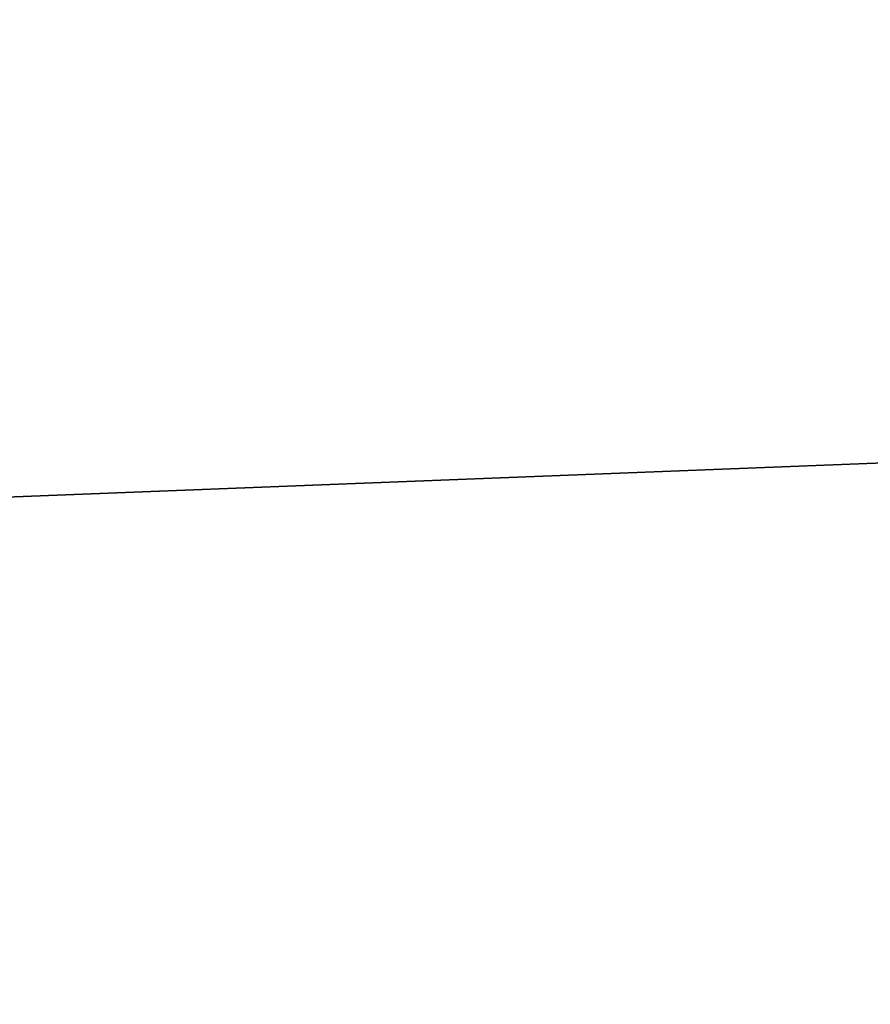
# Model space of a CAD drawing. Header units: millimetres. Extents: x -25 to 235, y -115 to 136.
# Tile 209 of 256: x 2.5454 to 2.5602, y 106.4764 to 106.4936. Entities that reach past the tile are written whole.
import ezdxf

# ---------------------------------------------------------------- set-up
doc = ezdxf.new("R2010")
doc.units = ezdxf.units.MM
doc.header["$LTSCALE"] = 81.481481
for name, color, linetype in [('144', 7, 'CONTINUOUS'), ('159', 7, 'CONTINUOUS'), ('201', 7, 'CONTINUOUS'), ('226', 7, 'CONTINUOUS'), ('245', 7, 'CONTINUOUS'), ('247', 7, 'CONTINUOUS'), ('64', 7, 'CONTINUOUS')]:
    doc.layers.add(name, color=color, linetype=linetype)

msp = doc.modelspace()

# ---------------------------------------------------------------- linework, layer by layer
at = {"layer": '144', "linetype": 'CONTINUOUS'}
for points in [[(2.356081, 106.477899, 1.556698), (2.745804, 106.493121, 1.28744), (2.71666, 106.58878, 1.287644), (2.356081, 106.477899, 1.556698)], [(2.385292, 106.382261, 1.556513), (2.745804, 106.493121, 1.28744), (2.356081, 106.477899, 1.556698), (2.385292, 106.382261, 1.556513)]]:
    msp.add_3dface(points, dxfattribs=at)
at = {"layer": '159', "linetype": 'CONTINUOUS'}
msp.add_3dface([(2.391163, 106.483031, -3.018483), (3.202657, 106.626562, -3.018), (3.17342, 106.722191, -3.018483), (2.391163, 106.483031, -3.018483)], dxfattribs=at)
at = {"layer": '201', "linetype": 'CONTINUOUS'}
msp.add_3dface([(2.557575, 106.420984, 4.37), (2.528339, 106.516612, 4.370699), (2.535893, 106.5165, 4.690303), (2.557575, 106.420984, 4.37)], dxfattribs=at)
at = {"layer": '226', "linetype": 'CONTINUOUS'}
for points in [[(2.659748, 106.572332, -0.721167), (2.68895, 106.476691, -0.721086), (2.53099, 106.532537, -1.016609), (2.659748, 106.572332, -0.721167)], [(2.553526, 106.434229, -1.336), (2.524289, 106.529859, -1.336214), (2.53099, 106.532537, -1.016609), (2.553526, 106.434229, -1.336)]]:
    msp.add_3dface(points, dxfattribs=at)
at = {"layer": '245', "linetype": 'CONTINUOUS'}
msp.add_3dface([(2.202774, 106.261248, -8.965), (2.929566, 106.483451, -8.965), (2.17354, 106.356869, -8.966434), (2.202774, 106.261248, -8.965)], dxfattribs=at)
at = {"layer": '247', "color": 7, "linetype": 'CONTINUOUS', "true_color": 0x282828}
for points in [[(3.268237, 106.750671, -3.117499), (2.391163, 106.483031, -3.018483), (3.240401, 106.742522, -3.047499), (3.268237, 106.750671, -3.117499)], [(2.391163, 106.483031, -3.018483), (3.17342, 106.722191, -3.018483), (3.240401, 106.742522, -3.047499), (2.391163, 106.483031, -3.018483)], [(2.347205, 106.476554, -0.887278), (2.49879, 106.523319, -0.533009), (2.659748, 106.572332, -0.721167), (2.347205, 106.476554, -0.887278)], [(2.347205, 106.476554, -0.887278), (2.659748, 106.572332, -0.721167), (2.53099, 106.532537, -1.016609), (2.347205, 106.476554, -0.887278)]]:
    msp.add_3dface(points, dxfattribs=at)
at = {"layer": '64', "linetype": 'CONTINUOUS'}
for points in [[(2.560225, 106.436906, -1.016466), (2.871975, 106.531589, -1.336), (2.553526, 106.434229, -1.336), (2.560225, 106.436906, -1.016466)], [(2.565127, 106.420871, 4.689533), (2.876025, 106.518344, 4.37), (2.557575, 106.420984, 4.37), (2.565127, 106.420871, 4.689533)], [(2.805904, 106.489126, -5.328904), (2.072434, 106.2639, -5.43788), (1.22155, 106.007632, -4.994), (2.805904, 106.489126, -5.328904)], [(2.534238, 106.407438, 5.173099), (2.071926, 106.265564, 5.23412), (2.805939, 106.48901, 5.343095), (2.534238, 106.407438, 5.173099)], [(2.805939, 106.48901, 5.343095), (2.071926, 106.265564, 5.23412), (2.17163, 106.292498, 5.62474), (2.805939, 106.48901, 5.343095)], [(2.535049, 106.404777, -5.498904), (2.072434, 106.2639, -5.43788), (2.805904, 106.489126, -5.328904), (2.535049, 106.404777, -5.498904)], [(2.530743, 106.402718, 5.579), (2.805939, 106.48901, 5.343095), (2.17163, 106.292498, 5.62474), (2.530743, 106.402718, 5.579)], [(0.012224, 105.245182, -22.23143), (-1.065968, 105.189327, -12.926796), (3.983636, 106.487259, -21.468863), (0.012224, 105.245182, -22.23143)], [(0.012224, 105.245182, 22.23143), (3.982529, 106.486909, 21.469194), (-0.996769, 104.962987, 21.513595), (0.012224, 105.245182, 22.23143)], [(-0.996769, 104.962987, 21.513595), (3.982529, 106.486909, 21.469194), (-0.573855, 105.110834, 20.992252), (-0.996769, 104.962987, 21.513595)], [(2.061827, 106.221433, -8.74387), (2.929566, 106.483451, -8.965), (2.202774, 106.261248, -8.965), (2.061827, 106.221433, -8.74387)]]:
    msp.add_3dface(points, dxfattribs=at)

doc.saveas('drawing.dxf')
